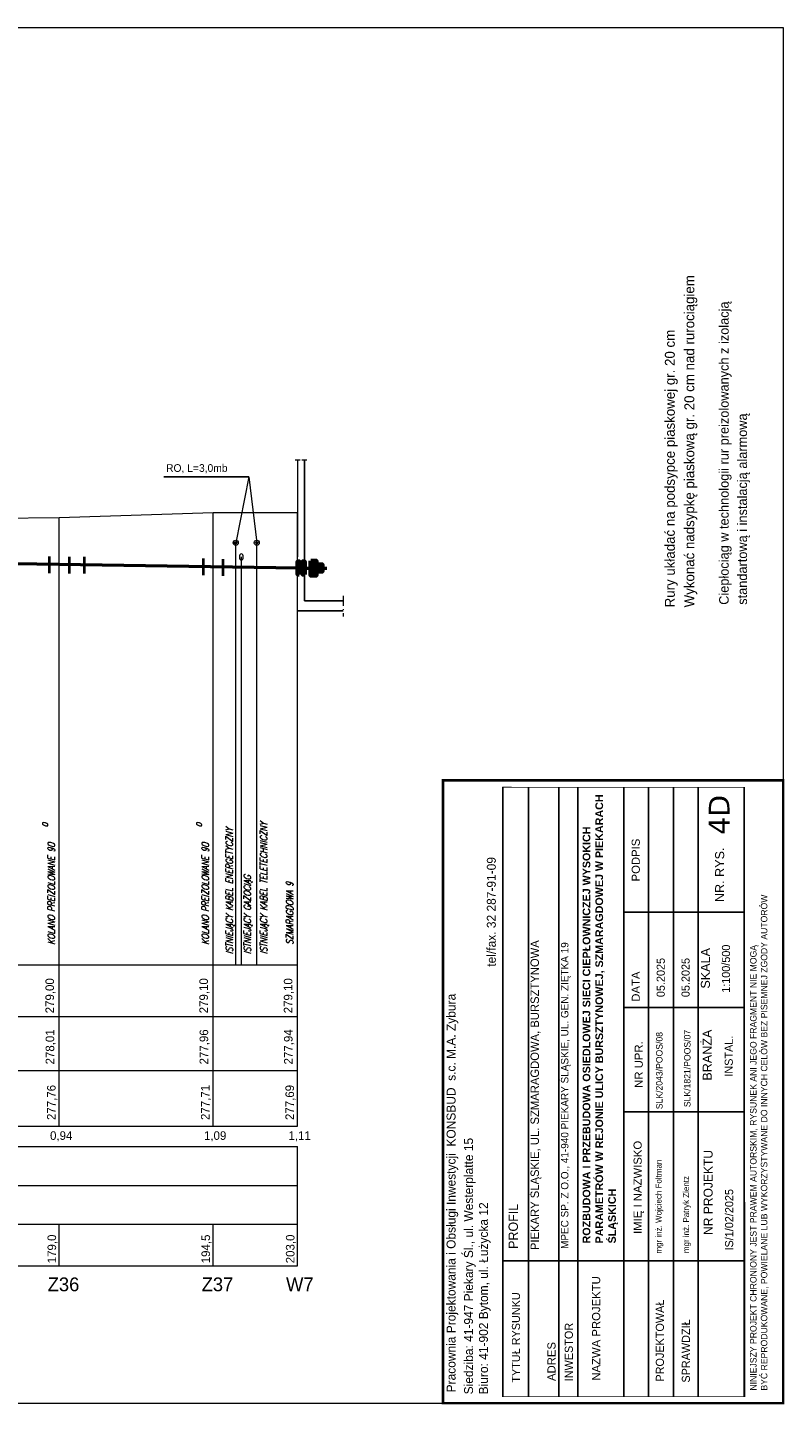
# Model space of a CAD drawing. Extents: x 6567519 to 6569315, y 5583523 to 5585607.
# Tile 55 of 67: x 6567952 to 6568104, y 5584756 to 5585033. Entities that reach past the tile are written whole.
import ezdxf

# ---------------------------------------------------------------- set-up
doc = ezdxf.new("R2010")
doc.units = 0
doc.linetypes.add('GAK', pattern=[3.5, 2, -0.7, 0.1, -0.7])
doc.linetypes.add('KOC', pattern=[2, 1.5, -0.5])
for name, color, linetype, lineweight in [('0-przyłącze', 7, 'CONTINUOUS', 50), ('monitorigng', 220, 'KOC', 30), ('pomocnicza', 140, 'CONTINUOUS', 30), ('siec', 7, 'GAK', 70), ('tekst', 2, 'CONTINUOUS', 20)]:
    doc.layers.add(name, color=color, linetype=linetype, lineweight=lineweight)
for name, color, linetype in [('_D.OBRZEŻE', 43, 'CONTINUOUS'), ('tabela', 141, 'CONTINUOUS'), ('teren', 7, 'CONTINUOUS')]:
    doc.layers.add(name, color=color, linetype=linetype)
doc.styles.add('Opisy018', font='verdana.ttf', dxfattribs={"height": 20})
doc.styles.add('ULICA', font='SIMPLEX', dxfattribs={"width": 0.8, "oblique": 15.00003, "height": 1.25})

msp = doc.modelspace()

# ---------------------------------------------------------------- hatches: boundary and pattern name
at = {"layer": 'siec', "linetype": 'Continuous'}
for points in [[(6568006.114, 5584925.811), (6568006.409, 5584925.811), (6568006.41, 5584923.202), (6568006.114, 5584923.202)], [(6568007.169, 5584925.811), (6568007.464, 5584925.811), (6568007.465, 5584923.202), (6568007.169, 5584923.202)]]:
    msp.add_hatch(color=256, dxfattribs=at).paths.add_polyline_path(points)
at = {"layer": 'siec', "lineweight": 20}
h = msp.add_hatch(color=3, dxfattribs=at)
h.paths.add_polyline_path([(6568011.025, 5584925.211), (6568011.025, 5584924.507), (6568009.833, 5584924.507), (6568009.833, 5584925.211)])
h.paths.add_polyline_path([(6568009.833, 5584923.802), (6568009.833, 5584924.507), (6568011.025, 5584924.507), (6568011.025, 5584923.802)])
h.paths.add_polyline_path([(6568008.766, 5584924.507), (6568009.833, 5584924.507), (6568009.833, 5584923.802), (6568009.833, 5584923.016), (6568008.766, 5584923.016)])
h.paths.add_polyline_path([(6568008.766, 5584925.997), (6568009.833, 5584925.997), (6568009.833, 5584924.507), (6568008.766, 5584924.507)])

# ---------------------------------------------------------------- linework, layer by layer
at = {"layer": '0-przyłącze', "color": 0, "lineweight": 25}
msp.add_line((6567996.281, 5584942.875), (6567979.178, 5584942.873), dxfattribs=at)
at = {"layer": '0-przyłącze', "color": 1, "linetype": 'ByBlock', "lineweight": 40}
for p, q in [((6567956.089, 5584926.861), (6567956.089, 5584923.503)), ((6567960.077, 5584926.774), (6567960.077, 5584923.416)), ((6567963.092, 5584926.758), (6567963.092, 5584923.4)), ((6567987.089, 5584926.406), (6567987.089, 5584923.048)), ((6567991.077, 5584926.319), (6567991.077, 5584922.961))]:
    msp.add_line(p, q, dxfattribs=at)
at = {"layer": '0-przyłącze', "color": 0, "lineweight": 20, "extrusion": (0, 0, -1)}
msp.add_ellipse((6567994.771, 5584926.743), major_axis=(0, 0.646), ratio=0.5936938, dxfattribs=at)
at = {"layer": '_D.OBRZEŻE', "color": 0}
for p, q in [((6568047.397, 5584757.611), (6568047.397, 5584880.384)), ((6568052.596, 5584757.647), (6568052.596, 5584880.383)), ((6568058.732, 5584757.667), (6568058.732, 5584880.381)), ((6568062.51, 5584757.667), (6568062.51, 5584880.379)), ((6568071.766, 5584757.667), (6568071.766, 5584880.376)), ((6568076.766, 5584757.667), (6568076.766, 5584880.374)), ((6568081.766, 5584757.667), (6568081.766, 5584880.373)), ((6568086.766, 5584757.667), (6568086.766, 5584880.371)), ((6568096.019, 5584757.667), (6568096.019, 5584880.368)), ((6568096.019, 5584855.24), (6568071.766, 5584855.24)), ((6568096.019, 5584836.051), (6568071.766, 5584836.051)), ((6568096.019, 5584815.038), (6568071.766, 5584815.038)), ((6568096.019, 5584785.038), (6568047.397, 5584785.038))]:
    msp.add_line(p, q, dxfattribs=at)
for points, const_width in [([(6568035.397, 5584756.35), (6568035.397, 5584881.75), (6568103.871, 5584881.75), (6568103.871, 5584756.35)], 0.518), ([(6568047.371, 5584880.384), (6568047.371, 5584757.667), (6568096.169, 5584757.667), (6568096.091, 5584880.368)], 0.148)]:
    msp.add_lwpolyline(points, close=True, dxfattribs=dict(at, const_width=const_width))
at = {"layer": 'monitorigng', "color": 1, "linetype": 'ByBlock', "lineweight": 20}
msp.add_line((6567993.638, 5584844.607), (6567993.638, 5584929.607), dxfattribs=at)
at = {"layer": 'monitorigng', "color": 40, "linetype": 'ByBlock', "lineweight": 20}
msp.add_line((6567997.886, 5584844.607), (6567997.886, 5584929.607), dxfattribs=at)
at = {"layer": 'monitorigng', "color": 2, "linetype": 'ByBlock', "lineweight": 20}
msp.add_line((6567994.771, 5584844.607), (6567994.771, 5584926.743), dxfattribs=at)
at = {"layer": 'pomocnicza', "color": 0, "lineweight": 20}
for p, q in [((6567958.075, 5584812.146), (6567958.075, 5584844.607)), ((6567989.075, 5584812.146), (6567989.075, 5584844.607)), ((6568006.075, 5584812.146), (6568006.075, 5584844.607)), ((6568006.075, 5584783.993), (6568006.075, 5584808.035)), ((6567958.075, 5584783.993), (6567958.075, 5584792.369)), ((6567989.075, 5584783.993), (6567989.075, 5584792.369))]:
    msp.add_line(p, q, dxfattribs=at)
at = {"layer": 'siec', "linetype": 'ByBlock', "lineweight": 20}
for p, q in [((6567529.67, 5585033.35), (6568103.871, 5585033.35)), ((6568103.871, 5585033.35), (6568103.871, 5584756.35)), ((6567996.281, 5584942.875), (6567993.638, 5584929.607)), ((6567996.281, 5584942.875), (6567997.886, 5584929.607)), ((6567989.075, 5584935.607), (6567958.075, 5584934.607)), ((6567989.075, 5584844.607), (6567989.075, 5584935.607)), ((6568006.075, 5584935.607), (6567989.075, 5584935.607)), ((6568006.075, 5584844.607), (6568006.075, 5584935.607)), ((6567958.075, 5584934.607), (6567863.075, 5584933.607)), ((6567958.075, 5584844.607), (6567958.075, 5584934.607)), ((6567529.67, 5584756.35), (6568103.871, 5584756.35))]:
    msp.add_line(p, q, dxfattribs=at)
at = {"layer": 'siec', "color": 0, "linetype": 'ByBlock', "lineweight": 20}
for p, q in [((6568005.603, 5584946.296), (6568006.626, 5584946.296)), ((6568006.953, 5584946.296), (6568007.976, 5584946.296))]:
    msp.add_line(p, q, dxfattribs=at)
at = {"layer": 'siec', "color": 0, "linetype": 'Continuous', "lineweight": 20}
msp.add_line((6568006.114, 5584926.803), (6568006.114, 5584946.296), dxfattribs=at)
at = {"layer": 'siec', "linetype": 'ByBlock', "lineweight": 50}
msp.add_line((6568006.075, 5584924.507), (6567863.075, 5584926.607), dxfattribs=at)
at = {"layer": 'siec', "color": 1, "linetype": 'ByBlock', "lineweight": 50}
msp.add_line((6568006.114, 5584924.507), (6568012.017, 5584924.507), dxfattribs=at)
at = {"layer": 'siec', "color": 1, "lineweight": 20}
msp.add_line((6568015.284, 5584918.9), (6568015.284, 5584914.75), dxfattribs=at)
at = {"layer": 'siec', "linetype": 'Continuous'}
for points in [[(6568006.41, 5584923.202), (6568006.114, 5584923.202), (6568006.114, 5584925.811), (6568006.41, 5584925.811)], [(6568007.465, 5584923.202), (6568007.169, 5584923.202), (6568007.169, 5584925.811), (6568007.465, 5584925.811)], [(6568008.766, 5584925.997), (6568009.833, 5584925.997), (6568009.833, 5584923.016), (6568008.766, 5584923.016)], [(6568009.833, 5584925.211), (6568011.025, 5584925.211), (6568011.025, 5584923.802), (6568009.833, 5584923.802)]]:
    msp.add_lwpolyline(points, close=True, dxfattribs=at)
at = {"layer": 'siec', "linetype": 'Continuous', "lineweight": 20}
for centre in [(6567993.638, 5584929.607), (6567997.886, 5584929.607)]:
    msp.add_circle(centre, 0.508, dxfattribs=at)
at = {"layer": 'siec', "linetype": 'ByBlock', "lineweight": 20}
for centre in [(6567993.638, 5584929.607), (6567997.886, 5584929.607)]:
    msp.add_circle(centre, 0.216, dxfattribs=at)
at = {"layer": 'tabela', "color": 0, "linetype": 'ByBlock', "lineweight": 20}
for p, q in [((6567549.927, 5584844.607), (6568006.075, 5584844.607)), ((6567549.927, 5584834.2), (6568006.075, 5584834.2)), ((6567549.927, 5584823.339), (6568006.075, 5584823.339)), ((6567549.927, 5584823.339), (6568006.075, 5584823.339)), ((6567549.927, 5584812.146), (6568006.075, 5584812.146)), ((6567549.927, 5584808.035), (6568006.075, 5584808.035)), ((6567549.927, 5584800.188), (6568006.075, 5584800.188)), ((6567549.927, 5584800.188), (6568006.075, 5584800.188)), ((6567549.927, 5584800.188), (6568006.075, 5584800.188)), ((6567549.927, 5584792.369), (6568006.075, 5584792.369)), ((6567549.927, 5584792.369), (6568006.075, 5584792.369)), ((6567549.927, 5584783.993), (6568006.075, 5584783.993))]:
    msp.add_line(p, q, dxfattribs=at)
at = {"layer": 'teren', "color": 3}
for p, q in [((6568007.464, 5584946.296), (6568007.464, 5584917.919)), ((6568006.114, 5584915.919), (6568015.284, 5584915.919)), ((6568007.464, 5584917.919), (6568015.284, 5584917.919)), ((6568007.464, 5584917.919), (6568015.284, 5584917.919))]:
    msp.add_line(p, q, dxfattribs=at)

# ---------------------------------------------------------------- texts
at = {"layer": '_D.OBRZEŻE', "color": 0, "attachment_point": 1, "rotation": 90}
for s, insert, char_height, width in [('{\\fArial|b1|i0|c238|p34;\\H0.819x;ROZBUDOWA I PRZEBUDOWA OSIEDLOWEJ SIECI CIEPŁOWNICZEJ WYSOKICH PARAMETRÓW W REJONIE ULICY BURSZTYNOWEJ, SZMARAGDOWEJ W PIEKARACH ŚLĄSKICH\\fArial|b0|i0|c238|p34;\\H1.221x;  }', (6568063.493, 5584788.516), 1.88431, 95.17216), ('{\\fArial|b0|i0|c238|p34;\\Q0;PODPIS}', (6568073.373, 5584861.406), 1.6325, 47.38523), ('{\\H0.8612x; tel/fax. 32 287-91-09}\\P ', (6568044.205, 5584843.573), 2.09, 63.97006), ('{\\fArial|b0|i0|c238|p34;\\Q0;NR. RYS.}', (6568090.173, 5584857.255), 1.81389, 47.38523), (' NINIEJSZY PROJEKT CHRONIONY JEST PRAWEM AUTORSKIM, RYSUNEK ANI JEGO FRAGMENT NIE MOGĄ\\P BYĆ REPRODUKOWANE, POWIELANE LUB WYKORZYSTYWANE DO INNYCH CELÓW BEZ PISEMNEJ ZGODY AUTORÓW', (6568097.208, 5584758.404), 1.3, 144.97931), ('MPEC SP. Z O.O., 41-940 PIEKARY ŚLĄSKIE, UL. GEN. ZIĘTKA 19', (6568059.128, 5584787.409), 1.5, 103.19293), ('PIEKARY ŚLĄSKIE, UL. SZMARAGDOWA, BURSZTYNOWA', (6568053.003, 5584787.177), 1.6929, 91.89273), ('05.2025', (6568078.4, 5584838.111), 1.6325, 47.38523), ('05.2025', (6568083.4, 5584838.111), 1.6325, 47.38523), ('{\\fArial|b0|i0|c238|p34;\\Q0;SKALA}', (6568087.3, 5584839.827), 1.81389, 47.38523), ('^I  1:100/500', (6568091.537, 5584831.233), 1.6325, 47.38523), ('Pracownia Projektowania i Obsługi Inwestycji  KONSBUD  s.c. M.A. Zybura{\\Q15;              }', (6568036.099, 5584758.522), 1.8, 562.17756), ('{\\fArial|b0|i0|c238|p34;\\Q0;DATA}', (6568073.373, 5584837.182), 1.6325, 47.38523), ('SLK/2043/POOS/08', (6568078.279, 5584815.533), 1.3, 45.01597), ('SLK/1821/POOS/07', (6568083.909, 5584815.961), 1.3, 45.01597), ('{\\fArial|b0|i0|c238|p34;\\Q0;BRANŻA}', (6568087.675, 5584821.287), 1.81389, 47.38523), ('{\\fArial|b0|i0|c238|p34;NR UPR.}', (6568073.963, 5584819.843), 1.6325, 47.38523), ('^IINSTAL.', (6568092.088, 5584815.565), 1.6325, 47.38523), ('Siedziba: 41-947 Piekary Śl., ul. Westerplatte 15\\PBiuro: 41-902 Bytom, ul. Łużycka 12', (6568039.625, 5584758.128), 1.8, 96.14539), ('{\\fArial|b0|i0|c238|p34;\\Q0;IMIĘ I NAZWISKO}', (6568073.748, 5584790.432), 1.6325, 47.38523), ('mgr inż. Wojciech Foltman', (6568078.179, 5584786.48), 1.2, 47.38523), ('NR PROJEKTU', (6568087.851, 5584790.227), 1.81389, 47.38523), ('mgr inż. Patryk Zientz', (6568083.722, 5584786.567), 1.2, 47.38523), ('\\A1;    IS/1/02/2025', (6568092.175, 5584784.667), 1.6325, 47.38523), ('PROFIL', (6568048.578, 5584787.414), 1.881, 95.48536), ('{\\fArial|b0|i0|c238|p34;NAZWA PROJEKTU}', (6568065.391, 5584760.882), 1.6325, 47.38523), ('TYTUŁ RYSUNKU', (6568049.247, 5584760.484), 1.6325, 47.38523), ('PROJEKTOWAŁ', (6568078.227, 5584760.698), 1.6325, 47.38523), ('INWESTOR', (6568059.889, 5584760.765), 1.6325, 47.38523), ('SPRAWDZIŁ', (6568083.464, 5584760.49), 1.6325, 47.38523), ('{\\fArial|b0|i0|c238|p34;ADRES }', (6568056.399, 5584760.81), 1.6325, 47.38523)]:
    msp.add_mtext(s, dxfattribs=dict(at, insert=insert, char_height=char_height, width=width))
at = {"layer": '_D.OBRZEŻE', "color": 0, "insert": (6568088.89, 5584870.781), "char_height": 4.18, "width": 6.8401, "attachment_point": 1, "rotation": 90, "style": 'Opisy018'}
msp.add_mtext('4D', dxfattribs=at)
at = {"layer": 'pomocnicza', "lineweight": 20}
for s, height, p in [('Wykonać nadsypkę piaskową gr. 20 cm nad rurociągiem', 2, (6568085.975, 5584916.594)), ('Ciepłociąg w technologii rur preizolowanych z izolacją', 1.92, (6568092.902, 5584917.109)), ('Rury układać na podsypce piaskowej gr. 20 cm', 2, (6568082.051, 5584916.594)), ('standartową i instalacją alarmową ', 1.92, (6568096.593, 5584917.119))]:
    msp.add_text(s, height=height, rotation=90, dxfattribs=at).set_placement(p)
at = {"layer": 'pomocnicza', "color": 0, "linetype": 'ByBlock', "lineweight": 20, "style": 'ULICA', "oblique": 15.00003, "width": 0.8}
for s, height, p in [('ISTNIEJĄCY KABEL TELETECHNICZNY', 1.4, (6567999.985, 5584846.773)), ('0', 1.12, (6567955.835, 5584872.379)), ('0', 1.12, (6567986.835, 5584872.379)), ('ISTNIEJĄCY KABEL ENERGETYCZNY', 1.4, (6567993.069, 5584846.773)), ('KOLANO PREIZOLOWANE 90', 1.4, (6567957.22, 5584848.664)), ('KOLANO PREIZOLOWANE 90', 1.4, (6567988.22, 5584848.664)), ('ISTNIEJĄCY GAZOCIĄG', 1.4, (6567996.685, 5584846.773)), ('SZMARAGDOWA 9', 1.4, (6568005.22, 5584848.664))]:
    msp.add_text(s, height=height, rotation=90, dxfattribs=at).set_placement(p)
at = {"layer": 'tekst', "color": 141, "lineweight": 20}
msp.add_text('RO, L=3,0mb', height=1.54829, dxfattribs=at).set_placement((6567979.623, 5584943.879))
at = {"layer": 'tekst', "color": 0, "lineweight": 20}
for s, p in [('279,00', (6567957.051, 5584834.852)), ('279,10', (6567988.051, 5584834.852)), ('279,10', (6568005.051, 5584834.852)), ('278,01', (6567957.095, 5584824.559)), ('277,96', (6567988.095, 5584824.559)), ('277,94', (6568005.095, 5584824.559)), ('277,76', (6567957.372, 5584813.366)), ('277,71', (6567988.372, 5584813.366)), ('277,69', (6568005.372, 5584813.366)), ('179,0', (6567957.474, 5584784.516)), ('194,5', (6567988.474, 5584784.516)), ('203,0', (6568005.474, 5584784.516))]:
    msp.add_text(s, height=1.728, rotation=90, dxfattribs=at).set_placement(p)
for s, height, p in [('0,94', 1.728, (6567956.252, 5584809.37)), ('1,09', 1.728, (6567987.252, 5584809.37)), ('1,11', 1.728, (6568004.252, 5584809.37)), ('Z36', 2.7648, (6567955.778, 5584778.894)), ('Z37', 2.7648, (6567986.778, 5584778.894)), ('W7', 2.7648, (6568003.778, 5584778.894))]:
    msp.add_text(s, height=height, dxfattribs=at).set_placement(p)

doc.saveas('drawing.dxf')
